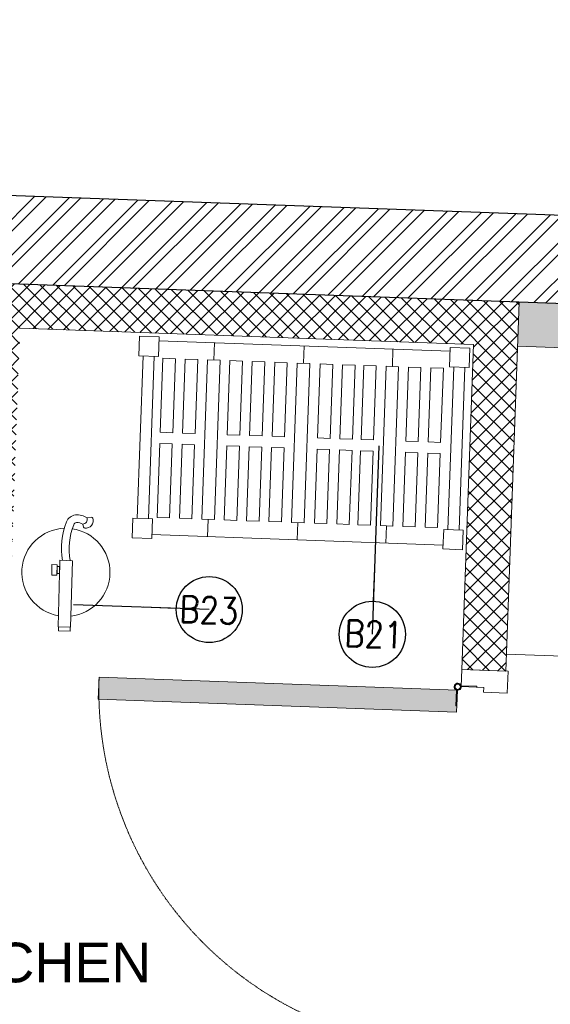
# Model space of a CAD drawing. Header units: millimetres. Extents: x 256680 to 410391, y -77299 to -22623.
# Tile 141 of 202: x 345140 to 346344, y -27393 to -25157. Entities that reach past the tile are written whole.
import ezdxf

# ---------------------------------------------------------------- set-up
doc = ezdxf.new("R2010")
doc.units = ezdxf.units.MM
doc.header["$LTSCALE"] = 2.5
doc.linetypes.add('HIDDEN2 IDS', pattern=[1.666875, 1.11125, -0.555625])
for name, color, linetype, lineweight in [('ELEVATION 1', 143, 'Continuous', 18), ('ELEVATION 3', 23, 'Continuous', 13), ('ELEVATION 4', 157, 'Continuous', 9), ('FURNITURES', 30, 'Continuous', 15), ('HATCH LIGHT', 250, 'Continuous', 0), ('HATCH MEDIUM', 251, 'Continuous', 5), ('K Equipment', 30, 'Continuous', 9), ('ROOM TEXT', 7, 'Continuous', 5), ('TEXT', 40, 'Continuous', 0), ('WALL', 132, 'Continuous', 25)]:
    doc.layers.add(name, color=color, linetype=linetype, lineweight=lineweight)
doc.styles.add('MTEXT', font='romans.shx', dxfattribs={"width": 0.85})
doc.styles.add('RG_3F_TITLE BLOCK_A1$0$A1 TBLOCK LBV$0$Style-arial', font='arial.ttf')
doc.styles.get("Standard").update_dxf_attribs({"font": 'GOTHIC.TTF'})
doc.dimstyles.new('AJKD_30', dxfattribs={"dimscale": 30, "dimtxt": 2, "dimasz": 1, "dimexe": 0.8, "dimexo": 0.8, "dimgap": 0.5, "dimtad": 1, "dimdec": 0, "dimzin": 0, "dimdsep": 46, "dimtxsty": 'Standard', "dimblk": 'ARCHTICK', "dimcen": 0.125, "dimclrd": 251, "dimclre": 251, "dimclrt": 42, "dimadec": 0, "dimazin": 0, "dimtfac": 1, "dimtdec": 0, "dimtix": 1, "dimtmove": 0, "dimatfit": 3, "dimfxl": 1, "dimtolj": 1, "dimtzin": 0, "dimarcsym": 1})

# ---------------------------------------------------------------- blocks, each defined once
blk = doc.blocks.new('*U86')
h = blk.add_hatch(color=252)
h.paths.add_polyline_path([(-0.0025, 0.0153, 0.724863), (-0.0025, 0), (-0.0025, -0.036), (-0.0005, -0.036), (-0.0005, -0.0004, 1.209796)])
h.paths.add_polyline_path([(-0.006, 0.0076, -1), (0.006, 0.0076, -1)], flags=16)
blk.add_hatch(color=252).paths.add_polyline_path([(0.0076, 0.0101, -0.06361), (0.008, 0.0081), (0.0436, 0.0081), (0.0436, 0.0101)])
blk.add_lwpolyline([(-0.0025, 0.0153, 0.723917), (-0.0025, 0), (-0.0025, -0.036), (-0.0005, -0.036), (-0.0005, -0.0004, 1.209796), (-0.0025, 0.0153)], format="xyb")
blk.add_lwpolyline([(0.008, 0.0081), (0.0436, 0.0081), (0.0436, 0.0101), (0.0076, 0.0101)])
blk.add_circle((0, 0.0076), 0.00604)
blk = doc.blocks.new('*U96')
at = {"true_color": 0xffffff}
h = blk.add_hatch(color=7, dxfattribs=at)
h.dxf.hatch_style = 1
h.paths.add_polyline_path([(-47.5, -8.5), (-47.5, -822), (-97.5, -822), (-97.5, -8.5)])
for points in [[(-850, 51), (-850, 105), (-900, 105), (-900, 0), (-861, 0), (-861, 51), (-850, 51)], [(-50, 51), (-50, 105), (0, 105), (0, 0), (-39, 0), (-39, 51), (-50, 51)]]:
    blk.add_lwpolyline(points)
blk.add_lwpolyline([(-47.5, -8.5), (-47.5, -822), (-97.5, -822), (-97.5, -8.5)], close=True)
at = {"color": 8, "linetype": 'HIDDEN2 IDS', "ltscale": 0.5}
blk.add_arc((-47.5, -8.5), 813.5, 179.4693, 269.9985, dxfattribs=at)
at = {"xscale": 1000, "yscale": 1000, "zscale": 1000, "rotation": 180}
blk.add_blockref('*U86', (-39.5, -0.4), dxfattribs=at)
blk = doc.blocks.new('A$C69A16929')
for p, q in [((-1.1, 458), (43.4, 458)), ((-1.1, 413.6), (-1.1, 458)), ((43.4, 458), (43.4, 413.6)), ((704.5, 449.3), (43.4, 449.3)), ((173.2, 410), (173.2, 449.3)), ((374.9, 410), (374.9, 449.3)), ((578.5, 410), (578.5, 449.3)), ((704.5, 458), (748.9, 458)), ((704.5, 413.6), (704.5, 458)), ((748.9, 458), (748.9, 413.6)), ((-1.1, 413.6), (43.4, 413.6)), ((8.4, 44.5), (8.4, 413.6)), ((33.8, 44.5), (33.8, 413.6)), ((85.8, 410), (57.4, 410)), ((57.4, 410), (57.4, 241.7)), ((85.8, 241.7), (85.8, 410)), ((136.6, 410), (108.2, 410)), ((108.2, 410), (108.2, 241.7)), ((136.6, 241.7), (136.6, 410)), ((159, 410), (159, 48)), ((159, 410), (187.3, 410)), ((187.3, 410), (187.3, 48)), ((209.8, 410), (238.2, 410)), ((209.8, 410), (209.8, 241.7)), ((238.2, 241.7), (238.2, 410)), ((286.2, 410), (257.8, 410)), ((257.8, 241.7), (257.8, 410)), ((286.2, 410), (286.2, 241.7)), ((308.6, 410), (337, 410)), ((308.6, 241.7), (308.6, 410)), ((337, 410), (337, 241.7)), ((360.7, 410), (360.7, 48)), ((360.7, 410), (389, 410)), ((389, 410), (389, 48)), ((411.9, 410), (440.3, 410)), ((411.9, 241.7), (411.9, 410)), ((440.3, 410), (440.3, 241.7)), ((462.7, 410), (491.1, 410)), ((462.7, 241.7), (462.7, 410)), ((491.1, 410), (491.1, 241.7)), ((513.5, 241.7), (513.5, 410)), ((513.5, 410), (541.9, 410)), ((541.9, 410), (541.9, 241.7)), ((564.3, 410), (564.3, 48)), ((564.3, 410), (592.6, 410)), ((592.6, 410), (592.6, 48)), ((615.1, 410), (615.1, 241.7)), ((643.5, 410), (615.1, 410)), ((643.5, 241.7), (643.5, 410)), ((665.9, 410), (665.9, 241.7)), ((694.3, 410), (665.9, 410)), ((694.3, 241.7), (694.3, 410)), ((704.5, 413.6), (748.9, 413.6)), ((714, 44.5), (714, 413.6)), ((739.4, 44.5), (739.4, 413.6)), ((57.4, 241.7), (85.8, 241.7)), ((108.2, 241.7), (136.6, 241.7)), ((209.8, 241.7), (238.2, 241.7)), ((286.2, 241.7), (257.8, 241.7)), ((337, 241.7), (308.6, 241.7)), ((440.3, 241.7), (411.9, 241.7)), ((491.1, 241.7), (462.7, 241.7)), ((541.9, 241.7), (513.5, 241.7)), ((615.1, 241.7), (643.5, 241.7)), ((665.9, 241.7), (694.3, 241.7)), ((57.4, 48), (57.4, 216.3)), ((57.4, 216.3), (85.8, 216.3)), ((85.8, 216.3), (85.8, 48)), ((108.2, 48), (108.2, 216.3)), ((108.2, 216.3), (136.6, 216.3)), ((136.6, 216.3), (136.6, 48)), ((209.8, 48), (209.8, 216.3)), ((209.8, 216.3), (238.2, 216.3)), ((238.2, 216.3), (238.2, 48)), ((257.8, 216.3), (257.8, 48)), ((286.2, 216.3), (257.8, 216.3)), ((286.2, 48), (286.2, 216.3)), ((308.6, 216.3), (308.6, 48)), ((337, 216.3), (308.6, 216.3)), ((337, 48), (337, 216.3)), ((411.9, 216.3), (411.9, 48)), ((440.3, 216.3), (411.9, 216.3)), ((440.3, 48), (440.3, 216.3)), ((462.7, 216.3), (462.7, 48)), ((491.1, 216.3), (462.7, 216.3)), ((491.1, 48), (491.1, 216.3)), ((513.5, 216.3), (513.5, 48)), ((541.9, 216.3), (513.5, 216.3)), ((541.9, 48), (541.9, 216.3)), ((615.1, 216.3), (643.5, 216.3)), ((615.1, 48), (615.1, 216.3)), ((643.5, 216.3), (643.5, 48)), ((665.9, 216.3), (694.3, 216.3)), ((665.9, 48), (665.9, 216.3)), ((694.3, 216.3), (694.3, 48)), ((85.8, 48), (57.4, 48)), ((136.6, 48), (108.2, 48)), ((159, 48), (187.3, 48)), ((173.2, 48), (173.2, 8.7)), ((209.8, 48), (238.2, 48)), ((286.2, 48), (257.8, 48)), ((308.6, 48), (337, 48)), ((360.7, 48), (389, 48)), ((374.9, 48), (374.9, 8.7)), ((411.9, 48), (440.3, 48)), ((462.7, 48), (491.1, 48)), ((513.5, 48), (541.9, 48)), ((564.3, 48), (592.6, 48)), ((578.5, 48), (578.5, 8.7)), ((643.5, 48), (615.1, 48)), ((694.3, 48), (665.9, 48)), ((-1.1, 44.5), (-1.1, 0)), ((-1.1, 44.5), (43.4, 44.5)), ((43.4, 0), (43.4, 44.5)), ((704.5, 44.5), (704.5, 0)), ((704.5, 44.5), (748.9, 44.5)), ((748.9, 0), (748.9, 44.5)), ((-1.1, 0), (43.4, 0)), ((704.5, 8.7), (43.4, 8.7)), ((704.5, 0), (748.9, 0))]:
    blk.add_line(p, q)
blk = doc.blocks.new('_ArchTick')
at = {"color": 0, "linetype": 'ByBlock', "const_width": 0.15}
blk.add_lwpolyline([(-0.5, -0.5), (0.5, 0.5)], dxfattribs=at)
blk = doc.blocks.new('fe')
at = {"color": 1}
for p, q in [((-120.2, 44.7), (-121.9, 54.2)), ((-105.6, 35.2), (-98.9, 37.2))]:
    blk.add_line(p, q, dxfattribs=at)
for points in [[(-22.1, 14.2), (128.9, 14.2), (128.9, -14.2), (-22.1, -14.2)], [(128.9, 13.2), (138.3, 13.2), (138.3, -13.2), (128.9, -13.2)], [(-12, -20.1), (12, -20.1), (12, -32.1), (-12, -32.1)], [(-8.1, -14.2), (8.1, -14.2), (8.1, -20.1), (-8.1, -20.1)]]:
    blk.add_lwpolyline(points, close=True, dxfattribs=at)
for centre, radius, start, end in [((4.8, 0), 100, 8.1407, 173.3121), ((-119.1, 54.8), 2.9, 111.4978, 190.4916), ((-113.9, 41.5), 17.1, 353.9087, 111.4978), ((-117.3, 33.1), 12, 10.1624, 103.7845), ((-87.8, 23.6), 38.6, 146.9735, 188.4436), ((-87.8, 23.6), 21.2, 146.9735, 188.4436), ((-99.7, 40), 2.9, 286.9384, 353.9087), ((-101.6, 21.6), 24.7, 188.4436, 251.142), ((-101.6, 21.6), 7.24, 188.4436, 251.142), ((-53.4, 152.4), 146.6, 249.8567, 282.3504), ((-54.1, 150), 161.6, 249.9338, 281.4511), ((4.8, 0), 100, 183.6164, 351.8593)]:
    blk.add_arc(centre, radius, start, end, dxfattribs=at)

msp = doc.modelspace()

# ---------------------------------------------------------------- hatches: boundary and pattern name
at = {"layer": 'HATCH LIGHT', "true_color": 0x636466}
h = msp.add_hatch(dxfattribs=at)
h.set_pattern_fill('ANSI32', color=251, scale=6)
h.set_pattern_definition([(45, (278504.94, -46725.026), (-40.411153, 40.411153), []), (45, (278531.88, -46725.026), (-40.411153, 40.411153), [])])
h.paths.add_polyline_path([(355647.8, -32590), (355453.8, -32638.8), (355635.4, -33359.7), (343082.7, -33359.6, -0.000263), (343068.2, -33559.6), (355892, -33559.7)])
h.paths.add_polyline_path([(343496.7, -25157.1), (343296.6, -25157.1, -0.011972), (342815.4, -34256), (343016, -34256, 0.01196)])
h.paths.add_polyline_path([(343480.3, -25697.6), (353159.2, -26046.6, 0.003501), (353653.3, -26800.6), (353820.9, -26691.5), (353270.8, -25850.5), (343486.5, -25497.7, -0.000262)])
h = msp.add_hatch(dxfattribs=at)
h.set_pattern_fill('ANSI37', color=251, scale=8)
h.set_pattern_definition([(45, (278504.942, -46725.026), (-17.960512, 17.960512), []), (135, (278504.942, -46725.026), (-17.960512, -17.960512), [])])
edge = h.paths.add_edge_path()
edge.add_line((346273.8, -25798.3), (343480.3, -25697.6))
edge.add_arc((153082.9, -19659.4), 190493.1, 356.573537, 358.183559, ccw=False)
edge.add_line((343235.5, -31044.7), (346084.7, -31044.7))
edge.add_line((346084.7, -31044.7), (346211.2, -27535.7))
edge.add_line((346211.2, -27535.7), (346111.3, -27532.1))
edge.add_line((346111.3, -27532.1), (346082, -28343.5))
edge.add_line((346082, -28343.5), (346082, -28343.5))
edge.add_line((346082, -28343.5), (346017.2, -30142.4))
edge.add_line((346017.2, -30142.4), (345988.2, -30944.7))
edge.add_line((345988.2, -30944.7), (343356.5, -30944.7))
edge.add_line((343356.5, -30944.7), (343482.6, -27449.3))
edge.add_line((343482.6, -27449.3), (344481.9, -27485.3))
edge.add_line((344481.9, -27485.3), (344523.3, -27486.8))
edge.add_line((344523.3, -27486.8), (344526.9, -27386.9))
edge.add_line((344526.9, -27386.9), (343486.2, -27349.3))
edge.add_line((343486.2, -27349.3), (343542.1, -25799.9))
edge.add_line((343542.1, -25799.9), (345041.1, -25853.9))
edge.add_line((345041.1, -25853.9), (345030.3, -26153.7))
edge.add_line((345030.3, -26153.7), (345006.9, -26801.7))
edge.add_line((345006.9, -26801.7), (345004.2, -26874.9))
edge.add_line((345004.2, -26874.9), (345104.2, -26878.5))
edge.add_line((345104.2, -26878.5), (345141, -25857.5))
edge.add_line((345141, -25857.5), (346170.3, -25894.7))
edge.add_line((346170.3, -25894.7), (346143.7, -26632.7))
edge.add_line((346143.7, -26632.7), (346243.6, -26636.3))
edge.add_line((346243.6, -26636.3), (346273.8, -25798.3))
h = msp.add_hatch(dxfattribs=at)
h.set_pattern_fill('ANSI36', color=251, scale=7)
h.set_pattern_definition([(45, (278504.942, -46725.026), (11.786586, 43.2174826), [55.5625, -11.1125, 0, -11.1125])])
h.paths.add_polyline_path([(349605.3, -26789), (350544.7, -26822.8), (350572.5, -26053.4), (353103.5, -26144.6), (353570.1, -26856), (353653.3, -26800.6, -0.003501), (353159.2, -26046.6), (350106.4, -25936.7, -0.403697), (350492, -26336.4, -1), (349692, -26336.4, -0.424809), (350106.4, -25936.7), (346273.8, -25798.4), (346270.2, -25898.3), (349633.1, -26019.5)])

# ---------------------------------------------------------------- linework, layer by layer
at = {"layer": 'ELEVATION 1'}
for p, q in [((346243.6, -26636.3), (346273.8, -25798.3)), ((346143.7, -26632.7), (346170.3, -25894.7)), ((346243.6, -26636.3), (346143.7, -26632.7))]:
    msp.add_line(p, q, dxfattribs=at)
for points in [[(346170.3, -25894.7), (345141, -25857.5)], [(353653.3, -26800.6), (353570.1, -26856), (353103.5, -26144.6), (350572.5, -26053.4), (350544.7, -26822.8), (349605.3, -26789), (349633.1, -26019.5), (346270.2, -25898.3)]]:
    msp.add_lwpolyline(points, dxfattribs=at)
at = {"layer": 'FURNITURES'}
msp.add_line((347144.4, -26630.2), (346245, -26597.8), dxfattribs=at)
at = {"layer": 'WALL'}
msp.add_line((353270.8, -25850.5), (343487.5, -25497.7), dxfattribs=at)
at = {"layer": 'WALL', "flags": 128}
msp.add_lwpolyline([(353820.9, -26691.5), (353653.3, -26800.6, -0.003501), (353159.2, -26046.6), (343480.3, -25697.6)], format="xyb", dxfattribs=at)

# ---------------------------------------------------------------- block references
at = {"layer": 'ELEVATION 3', "rotation": 268.3554749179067}
msp.add_blockref('fe', (345245.4, -26407.3), dxfattribs=at)
at = {"layer": 'HATCH MEDIUM', "extrusion": (0, 0, -1), "zscale": -1, "rotation": 92.06510445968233}
msp.add_blockref('*U96', (-346143.7, -26632.7), dxfattribs=at)
at = {"layer": 'K Equipment', "xscale": -1, "rotation": 357.9351876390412}
msp.add_blockref('A$C69A16929', (346144.3, -26360.6), dxfattribs=at)

# ---------------------------------------------------------------- texts
at = {"layer": 'ROOM TEXT', "char_height": 60, "rotation": 357.9352, "style": 'MTEXT'}
for s, insert, attachment_point in [('\\A1;\\pxqc;B23', (345482.9, -26524.7, 0.2), 7), ('\\A1;\\pxqc;B21', (346028.2, -26585.5, 0.2), 9)]:
    msp.add_mtext_dynamic_manual_height_columns(s, width=170.917, gutter_width=1.8, heights=[0], dxfattribs=dict(at, insert=insert, attachment_point=attachment_point))
at = {"layer": 'TEXT', "insert": (345800.3, -27253.2), "char_height": 90, "width": 1274.194, "attachment_point": 3, "style": 'RG_3F_TITLE BLOCK_A1$0$A1 TBLOCK LBV$0$Style-arial'}
msp.add_mtext('\\pxqc;KITCHEN', dxfattribs=at)

# ---------------------------------------------------------------- leaders
at = {"layer": 'ELEVATION 4'}
for points in [[(345940.7, -26552.9), (345956.2, -26125.1)], [(345570.5, -26496.7), (345262.3, -26485.6)]]:
    msp.add_leader(points, dimstyle='AJKD_30', override={"dimasz": 5, "dimgap": 0.5, "dimtad": 0, "dimldrblk": 'DotBlank', "dimfxl": 0.18, "dimfxlon": 1, "dimarcsym": 2}, dxfattribs=at)

doc.saveas('drawing.dxf')
